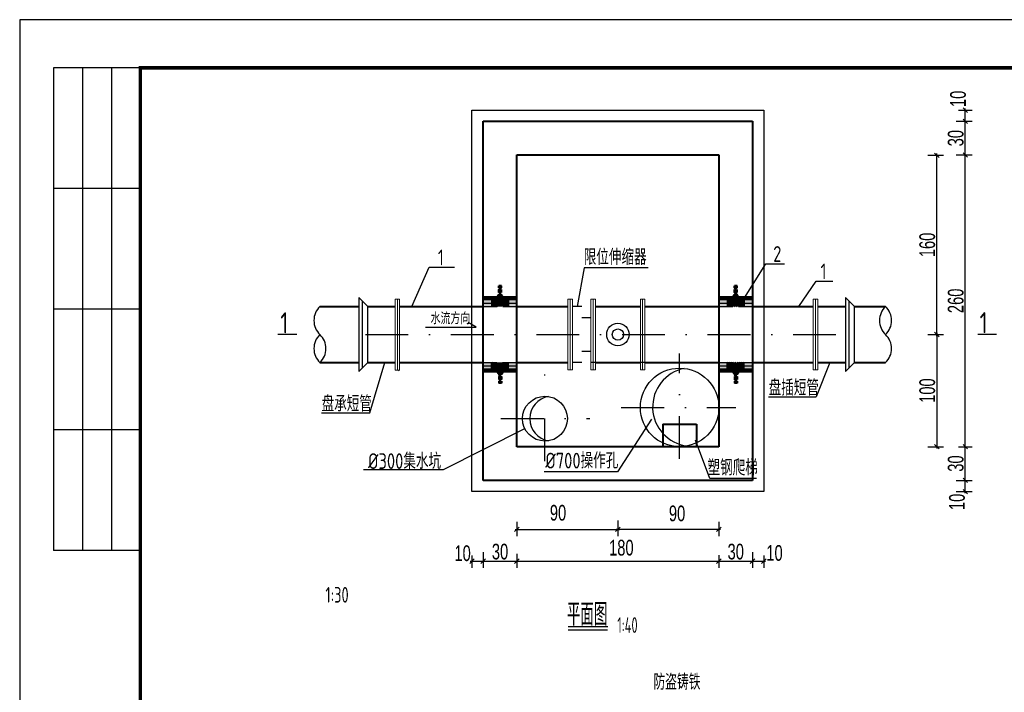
# Model space of a CAD drawing. Extents: x 1086357 to 1139099, y 3355738 to 3395504.
# Tile 5 of 18: x 1086357 to 1095129, y 3366759 to 3372753. Entities that reach past the tile are written whole.
import ezdxf
from ezdxf.enums import TextEntityAlignment as Align

# ---------------------------------------------------------------- set-up
doc = ezdxf.new("R2010")
doc.units = 0
for name, pattern in [('DASH', [0.35, 0.25, -0.1]), ('DASHDOT', [25.4, 12.7, -6.35, 0, -6.35]), ('DASHED', [19.05, 12.7, -6.35]), ('DASHED2', [9.525, 6.35, -3.175])]:
    doc.linetypes.add(name, pattern=pattern)
doc.layers.get('0').update_dxf_attribs({"linetype": 'CONTINUOUS'})
doc.layers.get('Defpoints').update_dxf_attribs({"linetype": 'CONTINUOUS'})
for name, color, linetype in [('2', 2, 'DASHED'), ('GPSCOMMON', 7, 'CONTINUOUS'), ('pp-com', 7, 'CONTINUOUS'), ('PUB_DIM', 3, 'CONTINUOUS'), ('线路', 3, 'CONTINUOUS')]:
    doc.layers.add(name, color=color, linetype=linetype)
for name, color, linetype, lineweight in [('构筑物', 10, 'CONTINUOUS', 40), ('粗实线', 1, 'CONTINUOUS', 40), ('轮廓', 1, 'CONTINUOUS', 40)]:
    doc.layers.add(name, color=color, linetype=linetype, lineweight=lineweight)
doc.styles.add('gpshz', font='tssdeng.shx', dxfattribs={"width": 0.7, "height": 2.5, "bigfont": 'hztxt.shx'})
doc.styles.add('HZTXT', font='hztxt_e.shx', dxfattribs={"width": 0.7, "bigfont": 'hztxt.shx'})
doc.styles.add('图签', font='txt', dxfattribs={"width": 0.66})
doc.dimstyles.new('0.1', dxfattribs={"dimscale": 0, "dimtxt": 140, "dimasz": 60, "dimexe": 40, "dimexo": 10, "dimgap": 15, "dimtad": 1, "dimdec": 0, "dimlfac": 0.1, "dimzin": 0, "dimdsep": 46, "dimtxsty": 'HZTXT', "dimblk1": 'ARCHTICK', "dimblk2": 'ARCHTICK', "dimsah": 1, "dimcen": -0.09, "dimdle": 15, "dimclrd": 7, "dimclre": 7, "dimclrt": 7, "dimadec": 1, "dimazin": 0, "dimtfac": 1, "dimtdec": 0, "dimtofl": 0, "dimtmove": 2, "dimatfit": 3, "dimldrblk": 'ARCHTICK', "dimfxl": 0, "dimtolj": 1, "dimtzin": 0, "dimarcsym": 0})

# ---------------------------------------------------------------- blocks, each defined once
blk = doc.blocks.new('*U136')
at = {"color": 0, "linetype": 'Continuous'}
for p, q in [((7, 287), (7, 187)), ((25, 287), (7, 287)), ((13, 287), (13, 187)), ((19, 287), (19, 187)), ((25, 262), (7, 262)), ((25, 237), (7, 237)), ((25, 212), (7, 212)), ((25, 187), (7, 187))]:
    blk.add_line(p, q, dxfattribs=at)
blk.add_lwpolyline([(0, 0), (420, 0), (420, 297), (0, 297)], close=True, dxfattribs=at)
at = {"color": 0, "linetype": 'Continuous', "const_width": 0.75}
blk.add_lwpolyline([(410, 10), (410, 287), (25, 287), (25, 10), (410, 10)], dxfattribs=at)
at = {"color": 0, "linetype": 'Continuous', "style": '图签', "flags": 8}
for tag, p, p2 in [('设计总负责', (130.25, 28.99), (141.11, 28.99)), ('工程名称', (283.25, 28.99), (325.75, 28.99)), ('图纸编号', (345.13, 28.99), (381.76, 28.99)), ('子项名称', (283.25, 20.99), (325.75, 20.99))]:
    blk.add_attdef(tag, text='', height=2.5, dxfattribs=at).set_placement(p, p2, align=Align.FIT)
at = {"color": 0, "linetype": 'Continuous', "ltscale": 0.055, "style": '图签', "flags": 8}
for tag, p, p2 in [('审定', (172.25, 28.99), (183.75, 28.99)), ('设计', (214.25, 28.99), (225.75, 28.99)), ('工程编号', (256.25, 28.99), (266.75, 28.99)), ('版本', (397.87, 28.99), (408.75, 28.99)), ('设计负责', (130.25, 20.99), (141.11, 20.99)), ('审核', (172.25, 20.99), (183.75, 20.99)), ('注册工程师', (214.25, 20.99), (225.75, 20.99)), ('图纸比例', (256.25, 20.99), (266.75, 20.99)), ('专业负责', (130.25, 12.65), (141.11, 12.65)), ('校核', (172.25, 12.65), (183.75, 12.65)), ('注册建筑师', (214.25, 12.65), (225.75, 12.65)), ('出图日期', (256.25, 12.65), (266.75, 12.65))]:
    blk.add_attdef(tag, text='', height=2.5, dxfattribs=at).set_placement(p, p2, align=Align.FIT)
at = {"color": 0, "linetype": 'Continuous', "style": '图签'}
for tag, p, width in [('设计证书', (43.26, 16.37), 1.55), ('咨询证书', (43.26, 12.88), 0.9)]:
    blk.add_attdef(tag, p, '', height=2, dxfattribs=dict(at, width=width))
at = {"color": 0, "linetype": 'Continuous', "style": '图签', "width": 0.85}
for tag, height, p in [('图纸名称_2_1', 2.2, (305.02, 15.12)), ('图纸名称_1_1', 2.5, (305.02, 13.35)), ('图纸名称_2_2', 2.2, (305.02, 11.51))]:
    blk.add_attdef(tag, text='', height=height, dxfattribs=at).set_placement(p, align=Align.CENTER)
blk = doc.blocks.new('_Oblique')
at = {"color": 0, "linetype": 'ByBlock', "lineweight": -2}
blk.add_line((-0.5, -0.5), (0.5, 0.5), dxfattribs=at)
blk = doc.blocks.new('*D344')
at = {"color": 7, "lineweight": -2}
for p, q in [((1092886.5, 3367989.5), (1092886.5, 3367867)), ((1092871.5, 3367927), (1093001.5, 3367927)), ((1092986.5, 3367977), (1092986.5, 3367867))]:
    blk.add_line(p, q, dxfattribs=at)
at = {"layer": 'Defpoints', "color": 0}
for p in [(1092886.5, 3368049.5), (1092986.5, 3368037), (1092986.5, 3367927)]:
    blk.add_point(p, dxfattribs=at)
at = {"color": 7, "lineweight": -2, "xscale": 40, "yscale": 40, "zscale": 40, "rotation": 180}
blk.add_blockref('_Oblique', (1092886.5, 3367927), dxfattribs=at)
at = {"color": 7, "lineweight": -2, "xscale": 40, "yscale": 40, "zscale": 40}
blk.add_blockref('_Oblique', (1092986.5, 3367927), dxfattribs=at)
at = {"color": 7, "insert": (1093081.9, 3368000), "char_height": 140, "attachment_point": 5, "style": 'HZTXT'}
blk.add_mtext('\\A1;10', dxfattribs=at)
blk = doc.blocks.new('_ARCHTICK')
at = {"color": 0, "linetype": 'ByBlock', "const_width": 0.15}
blk.add_lwpolyline([(-0.5, -0.5), (0.5, 0.5)], dxfattribs=at)
blk = doc.blocks.new('*D345')
at = {"color": 7, "lineweight": -2}
for p, q in [((1092886.5, 3368007), (1092886.5, 3367867)), ((1092571.5, 3367927), (1092901.5, 3367927)), ((1092586.5, 3367981.1), (1092586.5, 3367867))]:
    blk.add_line(p, q, dxfattribs=at)
at = {"layer": 'Defpoints', "color": 0}
for p in [(1092886.5, 3368759.6), (1092586.5, 3368041.1), (1092886.5, 3367927)]:
    blk.add_point(p, dxfattribs=at)
at = {"color": 7, "lineweight": -2, "xscale": 40, "yscale": 40, "zscale": 40, "rotation": 180}
blk.add_blockref('_Oblique', (1092586.5, 3367927), dxfattribs=at)
at = {"color": 7, "lineweight": -2, "xscale": 40, "yscale": 40, "zscale": 40}
blk.add_blockref('_Oblique', (1092886.5, 3367927), dxfattribs=at)
at = {"color": 7, "insert": (1092736.5, 3368012), "char_height": 140, "attachment_point": 5, "style": 'HZTXT'}
blk.add_mtext('\\A1;30', dxfattribs=at)
blk = doc.blocks.new('*D346')
at = {"color": 7, "lineweight": -2}
for p, q in [((1090786.5, 3367992.6), (1090786.5, 3367867)), ((1090771.5, 3367927), (1092601.5, 3367927)), ((1092586.5, 3367979.5), (1092586.5, 3367867))]:
    blk.add_line(p, q, dxfattribs=at)
at = {"layer": 'Defpoints', "color": 0}
for p in [(1090786.5, 3368052.6), (1092586.5, 3368039.5), (1092586.5, 3367927)]:
    blk.add_point(p, dxfattribs=at)
at = {"color": 7, "lineweight": -2, "xscale": 40, "yscale": 40, "zscale": 40, "rotation": 180}
blk.add_blockref('_Oblique', (1090786.5, 3367927), dxfattribs=at)
at = {"color": 7, "lineweight": -2, "xscale": 40, "yscale": 40, "zscale": 40}
blk.add_blockref('_Oblique', (1092586.5, 3367927), dxfattribs=at)
at = {"color": 7, "insert": (1091717.3, 3368047), "char_height": 140, "attachment_point": 5, "style": 'HZTXT'}
blk.add_mtext('\\A1;180', dxfattribs=at)
blk = doc.blocks.new('*D347')
at = {"color": 7, "lineweight": -2}
for p, q in [((1090486.5, 3368007), (1090486.5, 3367867)), ((1090471.5, 3367927), (1090801.5, 3367927)), ((1090786.5, 3367954.7), (1090786.5, 3367867))]:
    blk.add_line(p, q, dxfattribs=at)
at = {"layer": 'Defpoints', "color": 0}
for p in [(1090486.5, 3368759.6), (1090786.5, 3368014.7), (1090786.5, 3367927)]:
    blk.add_point(p, dxfattribs=at)
at = {"color": 7, "lineweight": -2, "xscale": 40, "yscale": 40, "zscale": 40, "rotation": 180}
blk.add_blockref('_Oblique', (1090486.5, 3367927), dxfattribs=at)
at = {"color": 7, "lineweight": -2, "xscale": 40, "yscale": 40, "zscale": 40}
blk.add_blockref('_Oblique', (1090786.5, 3367927), dxfattribs=at)
at = {"color": 7, "insert": (1090636.5, 3368012), "char_height": 140, "attachment_point": 5, "style": 'HZTXT'}
blk.add_mtext('\\A1;30', dxfattribs=at)
blk = doc.blocks.new('*D348')
at = {"color": 7, "lineweight": -2}
for p, q in [((1090371.5, 3367927), (1090501.5, 3367927)), ((1090386.5, 3367977), (1090386.5, 3367867)), ((1090486.5, 3367949.4), (1090486.5, 3367867))]:
    blk.add_line(p, q, dxfattribs=at)
at = {"layer": 'Defpoints', "color": 0}
for p in [(1090386.5, 3368037), (1090486.5, 3368009.4), (1090486.5, 3367927)]:
    blk.add_point(p, dxfattribs=at)
at = {"color": 7, "lineweight": -2, "xscale": 40, "yscale": 40, "zscale": 40, "rotation": 180}
blk.add_blockref('_Oblique', (1090386.5, 3367927), dxfattribs=at)
at = {"color": 7, "lineweight": -2, "xscale": 40, "yscale": 40, "zscale": 40}
blk.add_blockref('_Oblique', (1090486.5, 3367927), dxfattribs=at)
at = {"color": 7, "insert": (1090302.9, 3367997.5), "char_height": 140, "attachment_point": 5, "style": 'HZTXT'}
blk.add_mtext('\\A1;10', dxfattribs=at)
blk = doc.blocks.new('*D349')
at = {"color": 7, "lineweight": -2}
for p, q in [((1094761.8, 3371547.6), (1094841.8, 3371547.6)), ((1094781.8, 3368932.6), (1094781.8, 3371562.6)), ((1094732.5, 3368947.6), (1094841.8, 3368947.6))]:
    blk.add_line(p, q, dxfattribs=at)
at = {"layer": 'Defpoints', "color": 0}
for p in [(1094701.8, 3371547.6), (1094781.8, 3371547.6), (1094672.5, 3368947.6)]:
    blk.add_point(p, dxfattribs=at)
at = {"color": 7, "lineweight": -2, "xscale": 40, "yscale": 40, "zscale": 40}
for p, rotation in [((1094781.8, 3371547.6), 90), ((1094781.8, 3368947.6), 270)]:
    blk.add_blockref('_Oblique', p, dxfattribs=dict(at, rotation=rotation))
at = {"color": 7, "insert": (1094696.8, 3370247.6), "char_height": 140, "attachment_point": 5, "rotation": 90, "style": 'HZTXT'}
blk.add_mtext('\\A1;260', dxfattribs=at)
blk = doc.blocks.new('*D350')
at = {"color": 7, "lineweight": -2}
for p, q in [((1094781.8, 3368632.6), (1094781.8, 3368962.6)), ((1094722.5, 3368947.6), (1094841.8, 3368947.6)), ((1094701.8, 3368647.6), (1094841.8, 3368647.6))]:
    blk.add_line(p, q, dxfattribs=at)
at = {"layer": 'Defpoints', "color": 0}
for p in [(1094662.5, 3368947.6), (1094781.8, 3368947.6), (1093588.1, 3368647.6)]:
    blk.add_point(p, dxfattribs=at)
at = {"color": 7, "lineweight": -2, "xscale": 40, "yscale": 40, "zscale": 40}
for p, rotation in [((1094781.8, 3368947.6), 90), ((1094781.8, 3368647.6), 270)]:
    blk.add_blockref('_Oblique', p, dxfattribs=dict(at, rotation=rotation))
at = {"color": 7, "insert": (1094696.8, 3368797.6), "char_height": 140, "attachment_point": 5, "rotation": 90, "style": 'HZTXT'}
blk.add_mtext('\\A1;30', dxfattribs=at)
blk = doc.blocks.new('*D351')
at = {"color": 7, "lineweight": -2}
for p, q in [((1094701.8, 3368647.6), (1094841.8, 3368647.6)), ((1094781.8, 3368532.6), (1094781.8, 3368662.6)), ((1094701.8, 3368547.6), (1094841.8, 3368547.6))]:
    blk.add_line(p, q, dxfattribs=at)
at = {"layer": 'Defpoints', "color": 0}
for p in [(1094612.7, 3368647.6), (1094781.8, 3368647.6), (1094612.7, 3368547.6)]:
    blk.add_point(p, dxfattribs=at)
at = {"color": 7, "lineweight": -2, "xscale": 40, "yscale": 40, "zscale": 40}
for p, rotation in [((1094781.8, 3368647.6), 90), ((1094781.8, 3368547.6), 270)]:
    blk.add_blockref('_Oblique', p, dxfattribs=dict(at, rotation=rotation))
at = {"color": 7, "insert": (1094708, 3368455.9), "char_height": 140, "attachment_point": 5, "rotation": 90, "style": 'HZTXT'}
blk.add_mtext('\\A1;10', dxfattribs=at)
blk = doc.blocks.new('*D352')
at = {"color": 7, "lineweight": -2}
for p, q in [((1094701.8, 3371847.6), (1094841.8, 3371847.6)), ((1094781.8, 3371532.6), (1094781.8, 3371862.6)), ((1094701.8, 3371547.6), (1094841.8, 3371547.6))]:
    blk.add_line(p, q, dxfattribs=at)
at = {"layer": 'Defpoints', "color": 0}
for p in [(1092719.3, 3371847.6), (1094781.8, 3371847.6), (1092586.5, 3371547.6)]:
    blk.add_point(p, dxfattribs=at)
at = {"color": 7, "lineweight": -2, "xscale": 40, "yscale": 40, "zscale": 40}
for p, rotation in [((1094781.8, 3371847.6), 90), ((1094781.8, 3371547.6), 270)]:
    blk.add_blockref('_Oblique', p, dxfattribs=dict(at, rotation=rotation))
at = {"color": 7, "insert": (1094696.8, 3371697.6), "char_height": 140, "attachment_point": 5, "rotation": 90, "style": 'HZTXT'}
blk.add_mtext('\\A1;30', dxfattribs=at)
blk = doc.blocks.new('*D353')
at = {"color": 7, "lineweight": -2}
for p, q in [((1094722.4, 3371947.6), (1094841.8, 3371947.6)), ((1094781.8, 3371832.6), (1094781.8, 3371962.6)), ((1094722.4, 3371847.6), (1094841.8, 3371847.6))]:
    blk.add_line(p, q, dxfattribs=at)
at = {"layer": 'Defpoints', "color": 0}
for p in [(1094662.4, 3371947.6), (1094781.8, 3371947.6), (1094662.4, 3371847.6)]:
    blk.add_point(p, dxfattribs=at)
at = {"color": 7, "lineweight": -2, "xscale": 40, "yscale": 40, "zscale": 40}
for p, rotation in [((1094781.8, 3371947.6), 90), ((1094781.8, 3371847.6), 270)]:
    blk.add_blockref('_Oblique', p, dxfattribs=dict(at, rotation=rotation))
at = {"color": 7, "insert": (1094717.7, 3372048), "char_height": 140, "attachment_point": 5, "rotation": 90, "style": 'HZTXT'}
blk.add_mtext('\\A1;10', dxfattribs=at)
blk = doc.blocks.new('*D354')
at = {"color": 7, "lineweight": -2}
for p, q in [((1094448.2, 3369947.6), (1094588.2, 3369947.6)), ((1094528.2, 3369962.6), (1094528.2, 3368932.6)), ((1094448.2, 3368947.6), (1094588.2, 3368947.6))]:
    blk.add_line(p, q, dxfattribs=at)
at = {"layer": 'Defpoints', "color": 0}
for p in [(1094363, 3369947.6), (1094345.2, 3368947.6), (1094528.2, 3368947.6)]:
    blk.add_point(p, dxfattribs=at)
at = {"color": 7, "lineweight": -2, "xscale": 40, "yscale": 40, "zscale": 40}
for p, rotation in [((1094528.2, 3369947.6), 90), ((1094528.2, 3368947.6), 270)]:
    blk.add_blockref('_Oblique', p, dxfattribs=dict(at, rotation=rotation))
at = {"color": 7, "insert": (1094443.2, 3369447.6), "char_height": 140, "attachment_point": 5, "rotation": 90, "style": 'HZTXT'}
blk.add_mtext('\\A1;100', dxfattribs=at)
blk = doc.blocks.new('*D355')
at = {"color": 7, "lineweight": -2}
for p, q in [((1094448.2, 3371544.6), (1094588.2, 3371544.6)), ((1094528.2, 3369932.6), (1094528.2, 3371559.6)), ((1094448.2, 3369947.6), (1094588.2, 3369947.6))]:
    blk.add_line(p, q, dxfattribs=at)
at = {"layer": 'Defpoints', "color": 0}
for p in [(1094318, 3371544.6), (1094528.2, 3371544.6), (1094363, 3369947.6)]:
    blk.add_point(p, dxfattribs=at)
at = {"color": 7, "lineweight": -2, "xscale": 40, "yscale": 40, "zscale": 40}
for p, rotation in [((1094528.2, 3371544.6), 90), ((1094528.2, 3369947.6), 270)]:
    blk.add_blockref('_Oblique', p, dxfattribs=dict(at, rotation=rotation))
at = {"color": 7, "insert": (1094443.2, 3370746.1), "char_height": 140, "attachment_point": 5, "rotation": 90, "style": 'HZTXT'}
blk.add_mtext('\\A1;160', dxfattribs=at)
blk = doc.blocks.new('*D356')
at = {"color": 7, "lineweight": -2}
for p, q in [((1090786.5, 3368276.8), (1090786.5, 3368151.2)), ((1091686.5, 3368291.2), (1091686.5, 3368151.2)), ((1090771.5, 3368211.2), (1091701.5, 3368211.2))]:
    blk.add_line(p, q, dxfattribs=at)
at = {"layer": 'Defpoints', "color": 0}
for p in [(1090786.5, 3368336.8), (1091686.5, 3368403.1), (1091686.5, 3368211.2)]:
    blk.add_point(p, dxfattribs=at)
at = {"color": 7, "lineweight": -2, "xscale": 40, "yscale": 40, "zscale": 40, "rotation": 180}
blk.add_blockref('_Oblique', (1090786.5, 3368211.2), dxfattribs=at)
at = {"color": 7, "lineweight": -2, "xscale": 40, "yscale": 40, "zscale": 40}
blk.add_blockref('_Oblique', (1091686.5, 3368211.2), dxfattribs=at)
at = {"color": 7, "insert": (1091153.1, 3368357.9), "char_height": 140, "attachment_point": 5, "style": 'HZTXT'}
blk.add_mtext('\\A1;90', dxfattribs=at)
blk = doc.blocks.new('*D357')
at = {"color": 7, "lineweight": -2}
for p, q in [((1091686.5, 3368291.2), (1091686.5, 3368151.2)), ((1092586.5, 3368276.8), (1092586.5, 3368151.2)), ((1092601.5, 3368211.2), (1091671.5, 3368211.2))]:
    blk.add_line(p, q, dxfattribs=at)
at = {"layer": 'Defpoints', "color": 0}
for p in [(1091686.5, 3368378.3), (1092586.5, 3368336.8), (1091686.5, 3368211.2)]:
    blk.add_point(p, dxfattribs=at)
at = {"color": 7, "lineweight": -2, "xscale": 40, "yscale": 40, "zscale": 40, "rotation": 180}
blk.add_blockref('_Oblique', (1091686.5, 3368211.2), dxfattribs=at)
at = {"color": 7, "lineweight": -2, "xscale": 40, "yscale": 40, "zscale": 40}
blk.add_blockref('_Oblique', (1092586.5, 3368211.2), dxfattribs=at)
at = {"color": 7, "insert": (1092213.7, 3368352.4), "char_height": 140, "attachment_point": 5, "style": 'HZTXT'}
blk.add_mtext('\\A1;90', dxfattribs=at)
blk = doc.blocks.new('套管')
at = {"layer": '构筑物', "linetype": 'DASHED2'}
h = blk.add_hatch(dxfattribs=at)
h.set_pattern_fill('ANSI31', color=256, style=0)
h.set_pattern_definition([(45, (1261.959, -160723.9237), (-2.24506403, 2.24506403), [])])
h.paths.add_polyline_path([(3, 36), (-3, 36), (-3, 16), (3, 16)])
h = blk.add_hatch(dxfattribs=at)
h.set_pattern_fill('ANSI31', color=256, angle=90, style=0)
h.set_pattern_definition([(135, (1261.959, -160723.9237), (-2.24506403, -2.24506403), [])])
h.paths.add_polyline_path([(39, 16), (-39, 16), (-39, 12), (39, 12)])
h = blk.add_hatch(dxfattribs=at)
h.set_pattern_fill('AR-CONC', color=256, scale=0.01, style=0)
h.set_pattern_definition([(50, (1261.9589, -160723.9237), (1.82184669, -0.159390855), [0.1905, -2.0955]), (355, (1261.9589, -160723.9237), (-0.35242826, 1.910566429), [0.1524, -1.6764]), (100.451, (1262.1107, -160723.937), (1.469425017, 1.751166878), [0.1619, -1.7809]), (46.1842, (1261.9589, -160723.4157), (2.71079041, -0.42042328), [0.28575, -3.14325]), (96.6356, (1262.1848, -160723.4508), (2.374042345, 2.47425556), [0.24285, -2.67135]), (351.184, (1261.9589, -160723.4157), (2.37404606, 2.47425118), [0.2286, -2.5146]), (21, (1262.2129, -160723.5427), (1.516148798, -1.022655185), [0.1905, -2.0955]), (326, (1262.2129, -160723.5427), (0.618020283, 1.841879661), [0.1524, -1.6764]), (71.4514, (1262.3392, -160723.628), (2.134164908, 0.819228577), [0.1619, -1.7809]), (37.5, (1261.95886, -160723.92374), (0.0308860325, 0.8455503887), [0, -1.65608, 0, -1.7018, 0, -1.68275]), (7.5, (1261.9589, -160723.9237), (0.668196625, 1.001805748), [0, -0.97028, 0, -1.61798, 0, -0.64135]), (327.5, (1261.39244, -160723.92374), (1.3559059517, -0.05728744), [0, -0.635, 0, -1.9812, 0, -2.6289]), (317.5, (1261.1384, -160723.9237), (1.481291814, 0.25426491), [0, -0.8255, 0, -1.31572, 0, -1.8669])])
h.paths.add_polyline_path([(-19, 12), (-39, 12), (-39, 0), (-19, 0)])
h.paths.add_polyline_path([(39, 12), (19, 12), (19, 0), (39, 0)])
h = blk.add_hatch(dxfattribs=at)
h.set_pattern_fill('ANSI37', color=256, angle=90, style=0)
h.set_pattern_definition([(135, (1261.959, -160723.9237), (-2.24506403, -2.24506403), []), (225, (1261.959, -160723.9237), (2.24506403, -2.24506403), [])])
h.paths.add_polyline_path([(19, 12), (-19, 12), (-19, 0), (19, 0)])
for p, q in [((-3, 36), (3, 36)), ((-3, 16), (-3, 36)), ((3, 16), (3, 36)), ((-3, 20.4), (-7.4, 16)), ((3, 20.4), (7.4, 16))]:
    blk.add_line(p, q, dxfattribs=at)
at = {"layer": '构筑物'}
for p, q in [((-39, 16), (39, 16)), ((-39, 12), (39, 12)), ((-19, 12), (-19, 0)), ((19, 12), (19, 0))]:
    blk.add_line(p, q, dxfattribs=at)
blk = doc.blocks.new('20180504.1601453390')
for p, q in [((1089850.358, 3370196.845), (1090005.161, 3370546.645)), ((1090005.161, 3370546.645), (1090229.525, 3370546.645)), ((1091387.334, 3370541.353), (1091323.031, 3370196.2)), ((1091955.236, 3370541.353), (1091387.334, 3370541.353)), ((1092783.855, 3370227.226), (1093004.55, 3370577.026)), ((1093004.55, 3370577.026), (1093172.135, 3370577.026)), ((1093299.346, 3370196.98), (1093454.149, 3370422.209)), ((1093454.149, 3370422.209), (1093600.433, 3370422.209)), ((1089973.777, 3370013.577), (1090423.569, 3370013.577)), ((1090423.569, 3370013.577), (1090352.736, 3370055.571)), ((1091244.775, 3367345.319), (1091596.088, 3367345.319)), ((1091244.775, 3367315.625), (1091594.522, 3367315.625))]:
    blk.add_line(p, q)
at = {"lineweight": 30}
for p, q in [((1088825.521, 3369947.62), (1088657.616, 3369947.62)), ((1095060.267, 3369948.637), (1094892.362, 3369948.637))]:
    blk.add_line(p, q, dxfattribs=at)
at = {"linetype": 'Continuous'}
for p, q in [((1091985.936, 3369194.162), (1091683.923, 3368725.059)), ((1090854.303, 3369107.62), (1090128.308, 3368740.822)), ((1092505.127, 3368664.261), (1092377.459, 3369006.902)), ((1090128.308, 3368740.822), (1089421.17, 3368740.822)), ((1091683.923, 3368725.059), (1091029.073, 3368725.059)), ((1092922.347, 3368664.261), (1092505.127, 3368664.261))]:
    blk.add_line(p, q, dxfattribs=at)
for centre, radius in [((1092236.488, 3369297.617), 350), ((1091036.488, 3369197.62), 200)]:
    blk.add_circle(centre, radius)
for centre, radius, start, end in [((1089150.675, 3370071.845), 172.578, 133.5885616, 226.4114384), ((1094190.201, 3370071.98), 172.578, 133.5885616, 226.4114384), ((1093952.224, 3370071.98), 172.578, 313.5885616, 46.4114384), ((1089150.675, 3369821.845), 172.578, 133.5885616, 226.4114384), ((1088912.698, 3369821.845), 172.578, 313.5885616, 46.4114384), ((1093952.224, 3369821.98), 172.578, 313.5885616, 46.4114384), ((1092345.987, 3369301.773), 350, 101.2620542, 263.0305121), ((1091100.601, 3369197.62), 200, 99.2233131, 260.7766869)]:
    blk.add_arc(centre, radius, start, end)
at = {"layer": '2', "linetype": 'DASHDOT', "ltscale": 30}
for p, q in [((1089437.269, 3369947.62), (1093798.634, 3369947.62)), ((1092236.488, 3368840.024), (1092236.488, 3369778.059)), ((1091034.922, 3368819.285), (1091034.922, 3369589.718)), ((1091716.775, 3369297.62), (1092738.609, 3369297.62)), ((1090644.809, 3369197.62), (1091436.109, 3369197.62))]:
    blk.add_line(p, q, dxfattribs=at)
at = {"layer": 'GPSCOMMON', "ltscale": 0.1}
for p, q in [((1089378.839, 3370276.211), (1089458.205, 3370196.845)), ((1089378.841, 3370276.209), (1089378.839, 3369617.48)), ((1093714.151, 3370276.346), (1093793.516, 3370196.98)), ((1093714.153, 3370276.344), (1093714.151, 3369617.615)), ((1089408.839, 3370246.211), (1089408.839, 3369647.479)), ((1093744.151, 3370246.346), (1093744.151, 3369647.615)), ((1089378.839, 3369617.48), (1089458.205, 3369696.845)), ((1093714.151, 3369617.615), (1093793.516, 3369696.98))]:
    blk.add_line(p, q, dxfattribs=at)
at = {"layer": 'GPSCOMMON'}
for p, q in [((1089458.205, 3369696.845), (1089458.205, 3370196.845)), ((1091364.183, 3370196.2), (1091281.879, 3370196.2)), ((1093793.516, 3369696.98), (1093793.516, 3370196.98)), ((1091446.488, 3370096.2), (1091364.183, 3370096.2)), ((1091446.488, 3369797.146), (1091364.183, 3369797.146)), ((1089475.145, 3369250.097), (1089609.783, 3369696.845)), ((1091364.183, 3369697.146), (1091281.879, 3369697.146)), ((1093573.954, 3369696.98), (1093454.521, 3369393.214)), ((1093029.271, 3369393.214), (1093454.521, 3369393.214)), ((1089045.983, 3369250.097), (1089475.145, 3369250.097))]:
    blk.add_line(p, q, dxfattribs=at)
for radius in [100, 50]:
    blk.add_circle((1091686.488, 3369947.62), radius, dxfattribs=at)
blk.add_open_spline([(1089734.536, 3369626.819), (1089733.543, 3369625.703), (1089732.549, 3369624.586), (1089731.556, 3369623.47)], degree=3, dxfattribs=at)
blk.add_open_spline([(1089734.536, 3369626.819), (1089733.543, 3369625.703), (1089732.549, 3369624.586), (1089731.556, 3369623.47)], degree=3, dxfattribs=at)
at = {"layer": 'pp-com'}
for p, q in [((1091486.488, 3369698.092), (1091446.488, 3369698.092)), ((1091926.488, 3369698.092), (1091886.488, 3369698.092))]:
    blk.add_line(p, q, dxfattribs=at)
at = {"layer": 'PUB_DIM', "linetype": 'ByBlock', "lineweight": 40, "ltscale": 20}
for p, q in [((1092086.488, 3369147.62), (1092386.488, 3369147.62)), ((1092086.488, 3369147.62), (1092086.488, 3368947.62)), ((1092386.488, 3369147.62), (1092386.488, 3368947.62))]:
    blk.add_line(p, q, dxfattribs=at)
at = {"layer": '粗实线', "lineweight": -3}
for p, q in [((1090386.488, 3371947.62), (1092986.488, 3371947.62)), ((1090386.488, 3368547.62), (1090386.488, 3371947.62)), ((1092986.488, 3371947.62), (1092986.488, 3368547.62)), ((1092986.488, 3368547.62), (1090386.488, 3368547.62))]:
    blk.add_line(p, q, dxfattribs=at)
at = {"layer": '粗实线'}
for p, q in [((1090486.488, 3368647.62), (1090486.488, 3371847.62)), ((1090486.488, 3371847.62), (1092886.488, 3371847.62)), ((1092886.488, 3371847.62), (1092886.488, 3368647.62)), ((1090786.488, 3371547.62), (1092586.488, 3371547.62)), ((1090786.488, 3368947.62), (1090786.488, 3371547.62)), ((1092586.488, 3371547.62), (1092586.488, 3368947.62)), ((1089501.879, 3370197.161), (1089701.879, 3370197.161)), ((1089741.879, 3370197.146), (1090486.488, 3370197.146)), ((1090786.488, 3370197.148), (1091241.879, 3370197.146)), ((1091486.488, 3370197.146), (1091886.488, 3370197.297)), ((1091926.488, 3370197.297), (1092586.488, 3370197.62)), ((1092886.488, 3370197.77), (1093426.465, 3370197.77)), ((1093466.465, 3370197.77), (1093666.465, 3370197.77)), ((1089501.879, 3369697.483), (1089701.879, 3369697.483)), ((1089741.879, 3369697.941), (1090486.488, 3369697.941)), ((1090786.488, 3369698.092), (1091241.879, 3369698.092)), ((1091486.488, 3369698.092), (1091886.488, 3369698.092)), ((1091926.488, 3369698.092), (1092586.488, 3369698.092)), ((1092886.465, 3369698.092), (1093426.465, 3369698.092)), ((1093466.465, 3369698.092), (1093666.465, 3369698.092)), ((1092586.488, 3368947.62), (1090786.488, 3368947.62)), ((1092886.488, 3368647.62), (1090486.488, 3368647.62))]:
    blk.add_line(p, q, dxfattribs=at)
at = {"layer": '粗实线', "lineweight": 20}
for p, q in [((1089741.879, 3370262.512), (1089701.879, 3370262.512)), ((1089701.879, 3369631.179), (1089701.879, 3370262.512)), ((1089701.879, 3369646.845), (1089701.879, 3370246.845)), ((1089721.879, 3369631.179), (1089721.879, 3370262.512)), ((1089721.879, 3369646.845), (1089721.879, 3370246.845)), ((1089741.879, 3369631.179), (1089741.879, 3370262.512)), ((1089741.879, 3369646.845), (1089741.879, 3370246.845)), ((1091241.879, 3370263.287), (1091281.879, 3370263.287)), ((1091241.879, 3369631.953), (1091241.879, 3370263.287)), ((1091261.879, 3369631.953), (1091261.879, 3370263.287)), ((1091281.879, 3369631.953), (1091281.879, 3370263.287)), ((1091446.488, 3370262.466), (1091486.488, 3370262.466)), ((1091446.488, 3369632.774), (1091446.488, 3370262.466)), ((1091466.488, 3369632.774), (1091466.488, 3370262.466)), ((1091486.488, 3369632.774), (1091486.488, 3370262.466)), ((1091926.488, 3370263.287), (1091886.488, 3370263.287)), ((1091886.488, 3369631.953), (1091886.488, 3370263.287)), ((1091906.488, 3369631.953), (1091906.488, 3370263.287)), ((1091926.488, 3369631.953), (1091926.488, 3370263.287)), ((1093466.465, 3370263.76), (1093426.465, 3370263.76)), ((1093426.465, 3369632.427), (1093426.465, 3370263.76)), ((1093426.465, 3369648.259), (1093426.465, 3370246.98)), ((1093446.465, 3369632.427), (1093446.465, 3370263.76)), ((1093446.465, 3369648.259), (1093446.465, 3370246.98)), ((1093466.465, 3369632.427), (1093466.465, 3370263.76)), ((1093466.465, 3369648.259), (1093466.465, 3370246.98)), ((1089741.879, 3369631.179), (1089701.879, 3369631.179)), ((1091241.879, 3369631.953), (1091281.879, 3369631.953)), ((1091446.488, 3369632.774), (1091486.488, 3369632.774)), ((1091926.488, 3369631.953), (1091886.488, 3369631.953)), ((1093466.465, 3369632.427), (1093426.465, 3369632.427))]:
    blk.add_line(p, q, dxfattribs=at)
at = {"layer": '粗实线', "linetype": 'DASH', "lineweight": 30, "ltscale": 500}
for p, q in [((1090486.488, 3370227.146), (1090786.487, 3370227.148)), ((1090486.488, 3370197.146), (1090786.487, 3370197.148)), ((1092586.488, 3370227.62), (1092886.488, 3370227.77)), ((1092586.488, 3370197.62), (1092886.488, 3370197.77)), ((1090486.488, 3369697.937), (1090786.535, 3369698.092)), ((1090486.488, 3369667.937), (1090786.535, 3369668.092)), ((1092586.488, 3369697.941), (1092886.488, 3369698.092)), ((1092586.488, 3369667.941), (1092886.488, 3369668.092))]:
    blk.add_line(p, q, dxfattribs=at)
at = {"layer": '轮廓'}
for p, q in [((1089031.686, 3370196.845), (1089378.841, 3370196.845)), ((1089458.205, 3370196.845), (1089701.879, 3370196.845)), ((1093466.465, 3370196.98), (1093714.153, 3370196.98)), ((1093793.516, 3370196.98), (1094071.213, 3370196.98)), ((1089031.686, 3369696.845), (1089378.841, 3369696.845)), ((1089458.205, 3369696.845), (1089701.879, 3369696.845)), ((1093466.465, 3369696.98), (1093714.153, 3369696.98)), ((1093793.516, 3369696.98), (1094071.213, 3369696.98))]:
    blk.add_line(p, q, dxfattribs=at)
at = {"color": 4, "linetype": 'Continuous', "xscale": 43, "yscale": 43, "zscale": 43}
blk.add_blockref('*U136', (1086356.712, 3359982.426), dxfattribs=at)
at = {"layer": '轮廓', "xscale": -3.836624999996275, "yscale": 5.115520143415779, "zscale": 5.115520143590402}
for p in [(1090636.859, 3370197.148), (1092736.859, 3370197.77)]:
    blk.add_blockref('套管', p, dxfattribs=at)
at = {"layer": '轮廓', "xscale": 3.836624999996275, "yscale": 5.11552014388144, "zscale": 5.115520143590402, "rotation": 180}
for p in [(1090636.859, 3369698.092), (1092736.859, 3369697.47)]:
    blk.add_blockref('套管', p, dxfattribs=at)
for s, height, style, width, p in [('1', 140, 'gpshz', 0.8, (1090082.496, 3370564.81)), ('限位伸缩器', 140, 'gpshz', 0.8, (1091382.469, 3370567.81)), ('2', 140, 'gpshz', 0.8, (1093070.354, 3370595.191)), ('1', 140, 'gpshz', 0.8, (1093491.949, 3370440.375)), ('盘插短管', 140, 'gpshz', 0.8, (1093029.562, 3369403.077)), ('盘承短管', 140, 'gpshz', 0.8, (1089046.507, 3369259.961)), ('%%C300集水坑', 140, 'gpshz', 0.8, (1089460.849, 3368749.193)), ('%%C700操作孔', 140, 'gpshz', 0.8, (1091040.461, 3368753.72)), ('塑钢爬梯', 140, 'gpshz', 0.8, (1092485.063, 3368691.166)), ('1:30', 140, 'gpshz', 0.7, (1089080.795, 3367557.52)), ('平面图', 200, 'gpshz', 0.6, (1091232.578, 3367352.094)), ('1:40', 140, 'gpshz', 0.6, (1091680.955, 3367288.224)), ('防盗铸铁', 140, 'HZTXT', 0.75, (1092002.81, 3366781.017))]:
    blk.add_text(s, height=height, dxfattribs=dict(style=style, width=width)).set_placement(p)
at = {"lineweight": 30, "style": 'gpshz', "width": 0.8}
for p in [(1088678.608, 3369958.618), (1094909.22, 3369959.635)]:
    blk.add_text('1', height=187.5, dxfattribs=at).set_placement(p)
at = {"layer": '线路', "color": 7, "linetype": 'Continuous', "lineweight": -2, "style": 'gpshz', "width": 0.8}
blk.add_text('水流方向', height=105, dxfattribs=at).set_placement((1090017.992, 3370039.316))
for base, p1, p2, angle, picture, middle in [((1094781.849, 3371947.62), (1094662.367, 3371847.62), (1094662.367, 3371947.62), 90, '*D353', (1094717.7, 3372047.953)), ((1094781.849, 3368647.62), (1094612.678, 3368547.62), (1094612.678, 3368647.62), 90, '*D351', (1094708.014, 3368455.921)), ((1091686.488, 3368211.153), (1092586.488, 3368336.783), (1091686.488, 3368378.278), 180, '*D357', (1092213.69, 3368352.438))]:
    dim = blk.add_linear_dim(base=base, p1=p1, p2=p2, angle=angle, dimstyle='0.1', override={"dimscale": 1, "dimasz": 40, "dimexe": 60, "dimexo": 60, "dimdec": 2, "dimzin": 8, "dimblk1": 'Oblique', "dimblk2": 'Oblique', "dimfxl": 80, "dimfxlon": 1})
    dim.commit()
    dim.dimension.update_dxf_attribs({"geometry": picture, "text_midpoint": middle, "dimtype": 160})
for base, p1, p2, override, picture, middle in [((1094781.849, 3371847.62), (1092586.488, 3371547.62), (1092719.293, 3371847.62), {"dimscale": 1, "dimasz": 40, "dimexe": 60, "dimexo": 60, "dimdec": 2, "dimzin": 8, "dimblk1": 'Oblique', "dimblk2": 'Oblique', "dimfxl": 80, "dimfxlon": 1}, '*D352', (1094696.849, 3371697.62)), ((1094528.182, 3371544.62), (1094362.992, 3369947.62), (1094317.992, 3371544.62), {"dimscale": 1, "dimasz": 40, "dimexe": 60, "dimexo": 60, "dimdec": 0, "dimzin": 8, "dimblk1": 'Oblique', "dimblk2": 'Oblique', "dimfxl": 80, "dimfxlon": 1}, '*D355', (1094443.182, 3370746.12)), ((1094781.849, 3371547.62), (1094672.457, 3368947.62), (1094701.849, 3371547.62), {"dimscale": 1, "dimasz": 40, "dimexe": 60, "dimexo": 60, "dimdec": 0, "dimzin": 8, "dimblk1": 'Oblique', "dimblk2": 'Oblique', "dimfxl": 80, "dimfxlon": 1}, '*D349', (1094696.849, 3370247.62)), ((1094528.182, 3368947.62), (1094362.992, 3369947.62), (1094345.179, 3368947.62), {"dimscale": 1, "dimasz": 40, "dimexe": 60, "dimexo": 60, "dimdec": 2, "dimzin": 8, "dimblk1": 'Oblique', "dimblk2": 'Oblique', "dimfxl": 80, "dimfxlon": 1}, '*D354', (1094443.182, 3369447.62)), ((1094781.849, 3368947.62), (1093588.12, 3368647.62), (1094662.457, 3368947.62), {"dimscale": 1, "dimasz": 40, "dimexe": 60, "dimexo": 60, "dimdec": 2, "dimzin": 8, "dimblk1": 'Oblique', "dimblk2": 'Oblique', "dimfxl": 80, "dimfxlon": 1}, '*D350', (1094696.849, 3368797.62))]:
    dim = blk.add_linear_dim(base=base, p1=p1, p2=p2, angle=90, dimstyle='0.1', override=override)
    dim.commit()
    dim.dimension.update_dxf_attribs({"geometry": picture, "text_midpoint": middle})
for base, p1, p2, picture, middle in [((1090786.488, 3367926.965), (1090486.488, 3368759.555), (1090786.488, 3368014.661), '*D347', (1090636.488, 3368011.965)), ((1092886.488, 3367926.965), (1092586.488, 3368041.095), (1092886.488, 3368759.555), '*D345', (1092736.488, 3368011.965))]:
    dim = blk.add_linear_dim(base=base, p1=p1, p2=p2, dimstyle='0.1', override={"dimscale": 1, "dimasz": 40, "dimexe": 60, "dimexo": 60, "dimdec": 2, "dimzin": 8, "dimblk1": 'Oblique', "dimblk2": 'Oblique', "dimfxl": 80, "dimfxlon": 1})
    dim.commit()
    dim.dimension.update_dxf_attribs({"geometry": picture, "text_midpoint": middle})
for base, p1, p2, picture, middle in [((1091686.488, 3368211.153), (1090786.488, 3368336.783), (1091686.488, 3368403.088), '*D356', (1091153.086, 3368357.948)), ((1090486.488, 3367926.965), (1090386.488, 3368037.024), (1090486.488, 3368009.446), '*D348', (1090302.88, 3367997.55)), ((1092586.488, 3367926.965), (1090786.488, 3368052.595), (1092586.488, 3368039.452), '*D346', (1091717.346, 3368046.968)), ((1092986.488, 3367926.965), (1092886.488, 3368049.522), (1092986.488, 3368037.024), '*D344', (1093081.911, 3368000.05))]:
    dim = blk.add_linear_dim(base=base, p1=p1, p2=p2, dimstyle='0.1', override={"dimscale": 1, "dimasz": 40, "dimexe": 60, "dimexo": 60, "dimdec": 2, "dimzin": 8, "dimblk1": 'Oblique', "dimblk2": 'Oblique', "dimfxl": 80, "dimfxlon": 1})
    dim.commit()
    dim.dimension.update_dxf_attribs({"geometry": picture, "text_midpoint": middle, "dimtype": 160})

msp = doc.modelspace()

# ---------------------------------------------------------------- block references
at = {"layer": 'GPSCOMMON'}
msp.add_blockref('20180504.1601453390', (0, 0), dxfattribs=at)

doc.saveas('drawing.dxf')
